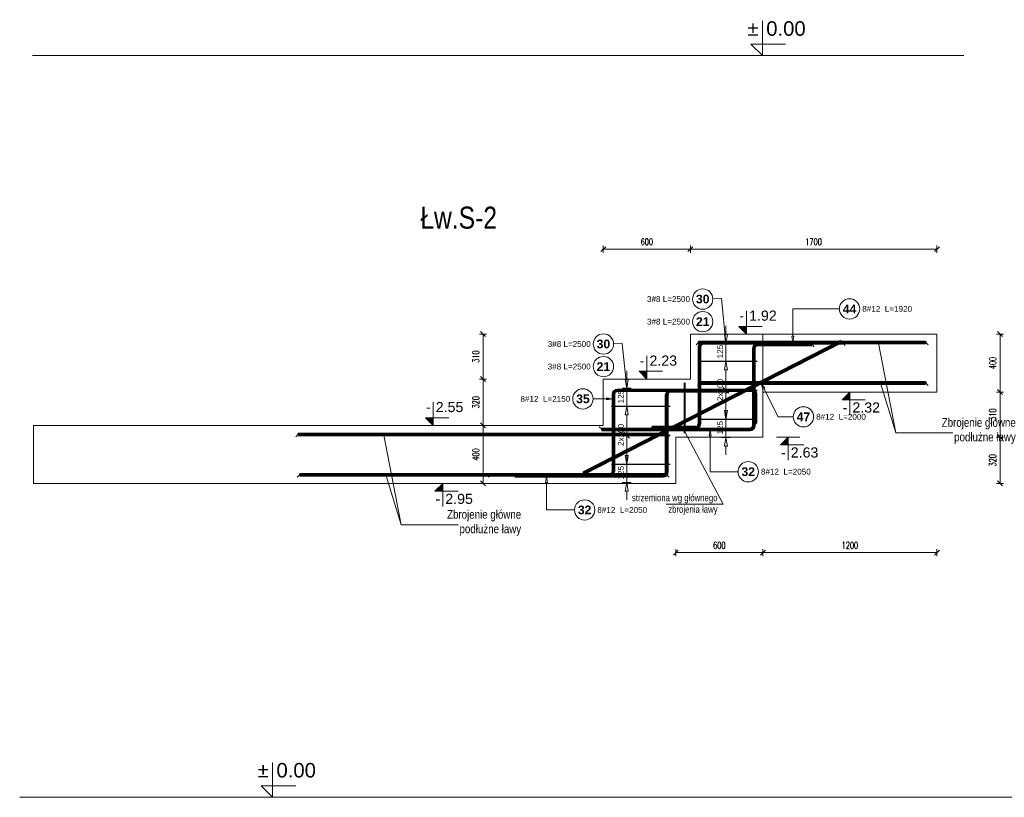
# Model space of a CAD drawing. Extents: x 40861 to 114399, y -71497 to -5875.
# Tile 20 of 45: x 71764 to 78554, y -32763 to -27402. Entities that reach past the tile are written whole.
import ezdxf
from ezdxf.enums import TextEntityAlignment as Align

# ---------------------------------------------------------------- set-up
doc = ezdxf.new("R2010")
doc.units = 0
doc.header["$LTSCALE"] = 10
doc.header["$MEASUREMENT"] = 0
doc.linetypes.add('HIDDEN', pattern=[0.375, 0.25, -0.125])
for name, color, linetype in [('AutoCAD_Structural_Detailing_symbole graficzne', 7, 'Continuous'), ('RCAD_kształt pręta', 7, 'Continuous'), ('RCAD_opis kształtu pręta', 7, 'Continuous'), ('RCAD_opis rozkładu', 7, 'Continuous'), ('RCAD_rozkład pręta', 7, 'Continuous'), ('RCAD_symbole graficzne', 7, 'Continuous')]:
    doc.layers.add(name, color=color, linetype=linetype)
for name, color, linetype, lineweight in [('P-Opis', 1, 'Continuous', 18), ('P-Opis fundamenty', 193, 'Continuous', 9), ('P-Przerywana', 13, 'HIDDEN', 9), ('P-Wymiar', 254, 'Continuous', 9)]:
    doc.layers.add(name, color=color, linetype=linetype, lineweight=lineweight)
doc.styles.add('_Fd Opis', font='arial.ttf', dxfattribs={"width": 0.8})
doc.styles.add('ROMANS', font='romans.shx', dxfattribs={"width": 0.7})
doc.styles.add('style1', font='arial.ttf')
doc.styles.add('style3', font='arialbd.ttf')
doc.dimstyles.new('A25', dxfattribs={"dimscale": 27, "dimtxt": 1.75, "dimasz": 0.05, "dimexe": 0, "dimexo": 0, "dimgap": 1, "dimtad": 1, "dimdec": 4, "dimrnd": 1, "dimdsep": 46, "dimtxsty": 'ROMANS', "dimblk": '[[[[[[[[', "dimcen": 2, "dimdle": 2, "dimse1": 1, "dimse2": 1, "dimclrd": 256, "dimclrt": 1, "dimadec": 0, "dimazin": 0, "dimtfac": 1, "dimtdec": 4, "dimtix": 1, "dimtmove": 2, "dimatfit": 3, "dimldrblk": '[[[[[[[[', "dimfxl": 0, "dimtvp": 0.6, "dimtolj": 1, "dimlwd": -1, "dimarcsym": 0})

# ---------------------------------------------------------------- blocks, each defined once
blk = doc.blocks.new('[[[[[[[[')
at = {"layer": 'P-Wymiar'}
for p, q in [((-12.7, -12.7), (12.7, 12.7)), ((0, 0), (-4.6, 0)), ((0, 18), (0, -18))]:
    blk.add_line(p, q, dxfattribs=at)
blk = doc.blocks.new('*D611')
at = {"layer": 'Defpoints', "color": 0}
for p in [(76888.6, -29969.3), (78088.6, -29969.3), (76888.6, -31076.2)]:
    blk.add_point(p, dxfattribs=at)
at = {"layer": 'P-Wymiar', "transparency": 16777216}
blk.add_line((78087.2, -31076.2), (76889.9, -31076.2), dxfattribs=at)
at = {"layer": 'P-Wymiar', "transparency": 16777216, "xscale": 1.35, "yscale": 1.35, "zscale": 1.35, "rotation": 180}
blk.add_blockref('[[[[[[[[', (76888.6, -31076.2), dxfattribs=at)
at = {"layer": 'P-Wymiar', "transparency": 16777216, "xscale": 1.35, "yscale": 1.35, "zscale": 1.35}
blk.add_blockref('[[[[[[[[', (78088.6, -31076.2), dxfattribs=at)
at = {"layer": 'P-Wymiar', "color": 1, "transparency": 16777216, "insert": (77488.6, -31025.6), "char_height": 47.25, "attachment_point": 5, "style": 'ROMANS'}
blk.add_mtext('\\A1;1200', dxfattribs=at)
blk = doc.blocks.new('*D612')
at = {"layer": 'Defpoints', "color": 0}
for p in [(76888.6, -29969.3), (76288.6, -30599.3), (76288.6, -31076.2)]:
    blk.add_point(p, dxfattribs=at)
at = {"layer": 'P-Wymiar', "transparency": 16777216}
blk.add_line((76887.2, -31076.2), (76289.9, -31076.2), dxfattribs=at)
at = {"layer": 'P-Wymiar', "transparency": 16777216, "xscale": 1.35, "yscale": 1.35, "zscale": 1.35, "rotation": 180}
blk.add_blockref('[[[[[[[[', (76288.6, -31076.2), dxfattribs=at)
at = {"layer": 'P-Wymiar', "transparency": 16777216, "xscale": 1.35, "yscale": 1.35, "zscale": 1.35}
blk.add_blockref('[[[[[[[[', (76888.6, -31076.2), dxfattribs=at)
at = {"layer": 'P-Wymiar', "color": 1, "transparency": 16777216, "insert": (76588.6, -31025.6), "char_height": 47.25, "attachment_point": 5, "style": 'ROMANS'}
blk.add_mtext('\\A1;600', dxfattribs=at)
blk = doc.blocks.new('*D613')
at = {"layer": 'Defpoints', "color": 0}
for p in [(76388.6, -28983.8), (76388.6, -29407.1), (75788.6, -30037.1)]:
    blk.add_point(p, dxfattribs=at)
at = {"layer": 'P-Wymiar', "transparency": 16777216}
blk.add_line((75789.9, -28983.8), (76387.2, -28983.8), dxfattribs=at)
at = {"layer": 'P-Wymiar', "transparency": 16777216, "xscale": 1.35, "yscale": 1.35, "zscale": 1.35, "rotation": 180}
blk.add_blockref('[[[[[[[[', (75788.6, -28983.8), dxfattribs=at)
at = {"layer": 'P-Wymiar', "transparency": 16777216, "xscale": 1.35, "yscale": 1.35, "zscale": 1.35}
blk.add_blockref('[[[[[[[[', (76388.6, -28983.8), dxfattribs=at)
at = {"layer": 'P-Wymiar', "color": 1, "transparency": 16777216, "insert": (76088.6, -28933.2), "char_height": 47.25, "attachment_point": 5, "style": 'ROMANS'}
blk.add_mtext('\\A1;600', dxfattribs=at)
blk = doc.blocks.new('*D614')
at = {"layer": 'Defpoints', "color": 0}
for p in [(78088.6, -28983.8), (76388.6, -29407.1), (78088.6, -29407.1)]:
    blk.add_point(p, dxfattribs=at)
at = {"layer": 'P-Wymiar', "transparency": 16777216}
blk.add_line((76389.9, -28983.8), (78087.2, -28983.8), dxfattribs=at)
at = {"layer": 'P-Wymiar', "transparency": 16777216, "xscale": 1.35, "yscale": 1.35, "zscale": 1.35, "rotation": 180}
blk.add_blockref('[[[[[[[[', (76388.6, -28983.8), dxfattribs=at)
at = {"layer": 'P-Wymiar', "transparency": 16777216, "xscale": 1.35, "yscale": 1.35, "zscale": 1.35}
blk.add_blockref('[[[[[[[[', (78088.6, -28983.8), dxfattribs=at)
at = {"layer": 'P-Wymiar', "color": 1, "transparency": 16777216, "insert": (77238.6, -28933.2), "char_height": 47.25, "attachment_point": 5, "style": 'ROMANS'}
blk.add_mtext('\\A1;1700', dxfattribs=at)
blk = doc.blocks.new('*D615')
at = {"layer": 'Defpoints', "color": 0}
for p in [(78253.8, -29569.3), (78253.8, -29969.3), (78524, -29969.3)]:
    blk.add_point(p, dxfattribs=at)
at = {"layer": 'P-Wymiar', "transparency": 16777216}
blk.add_line((78524, -29570.7), (78524, -29968), dxfattribs=at)
at = {"layer": 'P-Wymiar', "transparency": 16777216, "xscale": 1.35, "yscale": 1.35, "zscale": 1.35}
for p, rotation in [((78524, -29569.3), 90), ((78524, -29969.3), 270)]:
    blk.add_blockref('[[[[[[[[', p, dxfattribs=dict(at, rotation=rotation))
at = {"layer": 'P-Wymiar', "color": 1, "transparency": 16777216, "insert": (78473.4, -29769.3), "char_height": 47.25, "attachment_point": 5, "rotation": 90, "style": 'ROMANS'}
blk.add_mtext('\\A1;400', dxfattribs=at)
blk = doc.blocks.new('*D616')
at = {"layer": 'Defpoints', "color": 0}
for p in [(78253.8, -29969.3), (77053.8, -30279.3), (78524, -30279.3)]:
    blk.add_point(p, dxfattribs=at)
at = {"layer": 'P-Wymiar', "transparency": 16777216}
blk.add_line((78524, -29970.7), (78524, -30278), dxfattribs=at)
at = {"layer": 'P-Wymiar', "transparency": 16777216, "xscale": 1.35, "yscale": 1.35, "zscale": 1.35}
for p, rotation in [((78524, -29969.3), 90), ((78524, -30279.3), 270)]:
    blk.add_blockref('[[[[[[[[', p, dxfattribs=dict(at, rotation=rotation))
at = {"layer": 'P-Wymiar', "color": 1, "transparency": 16777216, "insert": (78473.4, -30124.3), "char_height": 47.25, "attachment_point": 5, "rotation": 90, "style": 'ROMANS'}
blk.add_mtext('\\A1;310', dxfattribs=at)
blk = doc.blocks.new('*D617')
at = {"layer": 'Defpoints', "color": 0}
for p in [(77053.8, -30279.3), (76453.8, -30599.3), (78524, -30599.3)]:
    blk.add_point(p, dxfattribs=at)
at = {"layer": 'P-Wymiar', "transparency": 16777216}
blk.add_line((78524, -30280.7), (78524, -30598), dxfattribs=at)
at = {"layer": 'P-Wymiar', "transparency": 16777216, "xscale": 1.35, "yscale": 1.35, "zscale": 1.35}
for p, rotation in [((78524, -30279.3), 90), ((78524, -30599.3), 270)]:
    blk.add_blockref('[[[[[[[[', p, dxfattribs=dict(at, rotation=rotation))
at = {"layer": 'P-Wymiar', "color": 1, "transparency": 16777216, "insert": (78473.4, -30439.3), "char_height": 47.25, "attachment_point": 5, "rotation": 90, "style": 'ROMANS'}
blk.add_mtext('\\A1;320', dxfattribs=at)
blk = doc.blocks.new('*D618')
at = {"layer": 'Defpoints', "color": 0}
for p in [(76052, -29569.3), (74959.9, -29879.3), (76052, -29879.3)]:
    blk.add_point(p, dxfattribs=at)
at = {"layer": 'P-Wymiar', "transparency": 16777216}
blk.add_line((74959.9, -29570.7), (74959.9, -29878), dxfattribs=at)
at = {"layer": 'P-Wymiar', "transparency": 16777216, "xscale": 1.35, "yscale": 1.35, "zscale": 1.35}
for p, rotation in [((74959.9, -29569.3), 90), ((74959.9, -29879.3), 270)]:
    blk.add_blockref('[[[[[[[[', p, dxfattribs=dict(at, rotation=rotation))
at = {"layer": 'P-Wymiar', "color": 1, "transparency": 16777216, "insert": (74909.3, -29724.3), "char_height": 47.25, "attachment_point": 5, "rotation": 90, "style": 'ROMANS'}
blk.add_mtext('\\A1;310', dxfattribs=at)
blk = doc.blocks.new('*D619')
at = {"layer": 'Defpoints', "color": 0}
for p in [(76052, -29879.3), (74959.9, -30199.3), (75452, -30199.3)]:
    blk.add_point(p, dxfattribs=at)
at = {"layer": 'P-Wymiar', "transparency": 16777216}
blk.add_line((74959.9, -29880.7), (74959.9, -30198), dxfattribs=at)
at = {"layer": 'P-Wymiar', "transparency": 16777216, "xscale": 1.35, "yscale": 1.35, "zscale": 1.35}
for p, rotation in [((74959.9, -29879.3), 90), ((74959.9, -30199.3), 270)]:
    blk.add_blockref('[[[[[[[[', p, dxfattribs=dict(at, rotation=rotation))
at = {"layer": 'P-Wymiar', "color": 1, "transparency": 16777216, "insert": (74909.3, -30039.3), "char_height": 47.25, "attachment_point": 5, "rotation": 90, "style": 'ROMANS'}
blk.add_mtext('\\A1;320', dxfattribs=at)
blk = doc.blocks.new('*D620')
at = {"layer": 'Defpoints', "color": 0}
for p in [(75452, -30199.3), (74959.9, -30599.3), (75286.8, -30599.3)]:
    blk.add_point(p, dxfattribs=at)
at = {"layer": 'P-Wymiar', "transparency": 16777216}
blk.add_line((74959.9, -30200.7), (74959.9, -30598), dxfattribs=at)
at = {"layer": 'P-Wymiar', "transparency": 16777216, "xscale": 1.35, "yscale": 1.35, "zscale": 1.35}
for p, rotation in [((74959.9, -30199.3), 90), ((74959.9, -30599.3), 270)]:
    blk.add_blockref('[[[[[[[[', p, dxfattribs=dict(at, rotation=rotation))
at = {"layer": 'P-Wymiar', "color": 1, "transparency": 16777216, "insert": (74909.3, -30399.3), "char_height": 47.25, "attachment_point": 5, "rotation": 90, "style": 'ROMANS'}
blk.add_mtext('\\A1;400', dxfattribs=at)

msp = doc.modelspace()

# ---------------------------------------------------------------- hatches: boundary and pattern name
at = {"layer": 'RCAD_kształt pręta', "lineweight": 40, "true_color": 0x919191}
for points in [[(77426.20782, -29616.03918), (77431.6664, -29626.72581), (75654.94768, -30534.24967), (75649.4891, -30523.56305)], [(76444.92669, -29657.12117), (76456.92669, -29657.12117), (76456.92669, -30189.59976), (76444.92669, -30189.59976)], [(77438.63151, -29624.13077), (77438.64387, -29636.13076), (76476.9061, -29637.12118), (76476.89374, -29625.12118)], [(76832.77523, -30199.80737), (76820.77523, -30199.80737), (76820.77523, -29665.73209), (76832.77523, -29665.73209)], [(76852.77523, -29645.73209), (76852.77523, -29633.73209), (77225.6069, -29633.73209), (77225.6069, -29645.73209)], [(75851.42103, -29984.82141), (75863.42103, -29984.82141), (75863.42103, -30517.30001), (75851.42103, -30517.30001)], [(76813.12587, -29951.86396), (76813.13822, -29963.86396), (75883.40043, -29964.82142), (75883.38807, -29952.82143)], [(76232.77523, -30519.80737), (76220.77523, -30519.80737), (76220.77523, -29985.73209), (76232.77523, -29985.73209)], [(76252.77523, -29965.73209), (76252.77523, -29953.73209), (76625.6069, -29953.73209), (76625.6069, -29965.73209)], [(76845.36477, -30183.83089), (76833.36477, -30183.84324), (76833.15881, -29983.84335), (76845.1588, -29983.83099)], [(76424.92669, -30209.59976), (76424.92669, -30221.59976), (76124.92669, -30221.59976), (76124.92669, -30209.59976)], [(75777.86718, -30231.80737), (75777.86718, -30219.80737), (76800.77523, -30219.80737), (76800.77523, -30231.80737)], [(75177.86718, -30551.80737), (75177.86718, -30539.80737), (76200.77523, -30539.80737), (76200.77523, -30551.80737)], [(75831.42103, -30537.30001), (75831.42103, -30549.30001), (75531.42103, -30549.30001), (75531.42103, -30537.30001)]]:
    msp.add_hatch(color=252, dxfattribs=at).paths.add_polyline_path(points, flags=0)
h = msp.add_hatch(color=252, dxfattribs=at)
edge = h.paths.add_edge_path(flags=0)
edge.add_line((76476.89374, -29625.12118), (76476.9061, -29637.12118))
edge.add_arc((76476.92669, -29657.12117), 20, 90.059004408, 180)
edge.add_line((76456.92669, -29657.12117), (76444.92669, -29657.12117))
edge.add_arc((76476.92669, -29657.12117), 32, 450.059004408, 540, ccw=False)
h = msp.add_hatch(color=252, dxfattribs=at)
edge = h.paths.add_edge_path(flags=0)
edge.add_line((76852.77523, -29633.73209), (76852.77523, -29645.73209))
edge.add_arc((76852.77523, -29665.73209), 20, 89.99999995, 180)
edge.add_line((76832.77523, -29665.73209), (76820.77523, -29665.73209))
edge.add_arc((76852.77523, -29665.73209), 32, 449.99999995, 540, ccw=False)
h = msp.add_hatch(color=252, dxfattribs=at)
edge = h.paths.add_edge_path(flags=0)
edge.add_line((75883.38807, -29952.82143), (75883.40043, -29964.82142))
edge.add_arc((75883.42103, -29984.82141), 20, -269.940995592, -180)
edge.add_line((75863.42103, -29984.82141), (75851.42103, -29984.82141))
edge.add_arc((75883.42103, -29984.82141), 32, 90.059004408, 180, ccw=False)
h = msp.add_hatch(color=252, dxfattribs=at)
edge = h.paths.add_edge_path(flags=0)
edge.add_line((76252.77523, -29953.73209), (76252.77523, -29965.73209))
edge.add_arc((76252.77523, -29985.73209), 20, 89.99999995, 180)
edge.add_line((76232.77523, -29985.73209), (76220.77523, -29985.73209))
edge.add_arc((76252.77523, -29985.73209), 32, 449.99999995, 540, ccw=False)
h = msp.add_hatch(color=252, dxfattribs=at)
edge = h.paths.add_edge_path(flags=0)
edge.add_line((76845.1588, -29983.83099), (76833.15881, -29983.84335))
edge.add_arc((76813.15882, -29983.86395), 20, 0.059004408, 90.059004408)
edge.add_line((76813.13822, -29963.86396), (76813.12587, -29951.86396))
edge.add_arc((76813.15882, -29983.86395), 32, 360.059004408, 450.059004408, ccw=False)
h = msp.add_hatch(color=252, dxfattribs=at)
edge = h.paths.add_edge_path(flags=0)
edge.add_line((76424.92669, -30221.59976), (76424.92669, -30209.59976))
edge.add_arc((76424.92669, -30189.59976), 20, -90, 0)
edge.add_line((76444.92669, -30189.59976), (76456.92669, -30189.59976))
edge.add_arc((76424.92669, -30189.59976), 32, 270, 360, ccw=False)
h = msp.add_hatch(color=252, dxfattribs=at)
edge = h.paths.add_edge_path(flags=0)
edge.add_line((76800.77523, -30231.80737), (76800.77523, -30219.80737))
edge.add_arc((76800.77523, -30199.80737), 20, -90, 0)
edge.add_line((76820.77523, -30199.80737), (76832.77523, -30199.80737))
edge.add_arc((76800.77523, -30199.80737), 32, 270, 360, ccw=False)
h = msp.add_hatch(color=252, dxfattribs=at)
edge = h.paths.add_edge_path(flags=0)
edge.add_line((75831.42103, -30549.30001), (75831.42103, -30537.30001))
edge.add_arc((75831.42103, -30517.30001), 20, -90, 0)
edge.add_line((75851.42103, -30517.30001), (75863.42103, -30517.30001))
edge.add_arc((75831.42103, -30517.30001), 32, 270, 360, ccw=False)
h = msp.add_hatch(color=252, dxfattribs=at)
edge = h.paths.add_edge_path(flags=0)
edge.add_line((76200.77523, -30551.80737), (76200.77523, -30539.80737))
edge.add_arc((76200.77523, -30519.80737), 20, -90, 0)
edge.add_line((76220.77523, -30519.80737), (76232.77523, -30519.80737))
edge.add_arc((76200.77523, -30519.80737), 32, 270, 360, ccw=False)
at = {"layer": 'RCAD_symbole graficzne', "lineweight": 40}
for points in [[(76722.75334, -29515.96667), (76776.08668, -29569.30001), (76776.08668, -29515.96667)], [(76035.6033, -29825.96667), (76088.93663, -29879.30001), (76088.93663, -29825.96667)], [(77435.25374, -30022.63334), (77488.58708, -29969.30001), (77488.58708, -30022.63334)], [(74562.22125, -30145.96667), (74615.55458, -30199.30001), (74615.55458, -30145.96667)], [(77010.13092, -30332.63334), (77063.46425, -30279.30001), (77063.46425, -30332.63334)], [(74627.82042, -30652.63334), (74681.15375, -30599.30001), (74681.15375, -30652.63334)]]:
    msp.add_hatch(color=1, dxfattribs=at).paths.add_polyline_path(points, flags=0)

# ---------------------------------------------------------------- linework, layer by layer
at = {"lineweight": 40}
msp.add_lwpolyline([(76349.16824, -29905.41514), (76349.16824, -30251.51575)], dxfattribs=at)
at = {"layer": 'AutoCAD_Structural_Detailing_symbole graficzne', "color": 1, "lineweight": 0}
for p, q in [((76885.27285, -27649.30001), (76885.27285, -27409.30001)), ((76885.27285, -27649.30001), (76885.27285, -27409.30001)), ((77045.27285, -27569.30001), (76805.27285, -27569.30001)), ((76805.27285, -27569.30001), (76885.27285, -27649.30001)), ((77045.27285, -27569.30001), (76805.27285, -27569.30001)), ((76805.27285, -27569.30001), (76885.27285, -27649.30001)), ((77005.27285, -27649.30001), (76765.27285, -27649.30001)), ((77005.27285, -27649.30001), (76765.27285, -27649.30001)), ((73508.25637, -32763.21986), (73508.25637, -32523.21986)), ((73668.25637, -32683.21986), (73428.25637, -32683.21986)), ((73428.25637, -32683.21986), (73508.25637, -32763.21986)), ((73628.25637, -32763.21986), (73388.25637, -32763.21986))]:
    msp.add_line(p, q, dxfattribs=at)
at = {"layer": 'P-Opis', "lineweight": 13}
for points in [[(78198.5852, -30251.36444), (77805.88272, -30251.36444), (77685.95387, -29632.4293), (77805.88272, -30251.36444), (77701.4446, -29914.16575)], [(74787.95984, -30884.93235), (74395.25737, -30884.93235), (74275.32852, -30265.99722), (74395.25737, -30884.93235), (74290.81924, -30547.73367)], [(76221.24117, -30741.19566), (76613.94365, -30741.19566), (76349.16824, -30238.54963)]]:
    msp.add_lwpolyline(points, dxfattribs=at)
at = {"layer": 'P-Opis fundamenty', "color": 1}
msp.add_lwpolyline([(71858.58708, -30199.30001), (71858.58708, -30599.30001), (76288.58708, -30599.30001), (76288.58708, -30279.30001), (76888.58708, -30279.30001), (76888.58708, -29969.30001), (78088.58708, -29969.30001), (78088.58708, -29569.30001)], dxfattribs=at)
at = {"layer": 'P-Opis fundamenty', "color": 2}
for points in [[(71858.58708, -30199.30001), (75788.58708, -30199.30001), (75788.58708, -29879.30001), (76388.58708, -29879.30001), (76388.58708, -29569.30001), (76988.58708, -29569.30001)], [(76988.58708, -29569.30001), (78088.58708, -29569.30001)]]:
    msp.add_lwpolyline(points, dxfattribs=at)
at = {"layer": 'P-Przerywana', "color": 84, "true_color": 0x269900}
for points in [[(71851.80482, -27649.30001), (78274.43072, -27649.30001)], [(81232.89785, -32763.21986), (71764.26088, -32763.21986)]]:
    msp.add_lwpolyline(points, dxfattribs=at)
at = {"layer": 'P-Przerywana'}
msp.add_lwpolyline([(76888.58708, -29569.30001), (78088.58708, -29569.30001), (78088.58708, -29969.30001), (76888.58708, -29969.30001)], close=True, dxfattribs=at)
at = {"layer": 'RCAD_kształt pręta', "color": 4, "lineweight": 40}
for p, q in [((77426.20782, -29616.03918), (75649.4891, -30523.56305)), ((77431.6664, -29626.72581), (75654.94768, -30534.24967)), ((76444.92669, -29657.12117), (76444.92669, -30189.59976)), ((76445.7825, -29620.4293), (78010.8349, -29620.4293)), ((76445.7825, -29620.4293), (76445.7825, -29632.4293)), ((76445.7825, -29632.4293), (78010.8349, -29632.4293)), ((76456.92669, -29657.12117), (76456.92669, -30189.59976)), ((77438.63151, -29624.13077), (76476.89374, -29625.12118)), ((77438.64387, -29636.13076), (76476.9061, -29637.12118)), ((76820.77523, -30199.80737), (76820.77523, -29665.73209)), ((76832.77523, -30199.80737), (76832.77523, -29665.73209)), ((76852.77523, -29633.73209), (77225.6069, -29633.73209)), ((76852.77523, -29645.73209), (77225.6069, -29645.73209)), ((77225.6069, -29633.73209), (77225.6069, -29645.73209)), ((77431.6664, -29626.72581), (77426.20782, -29616.03918)), ((77438.64387, -29636.13076), (77438.63151, -29624.13077)), ((78010.8349, -29620.4293), (78010.8349, -29632.4293)), ((76455.80146, -29899.48218), (78010.8349, -29899.48218)), ((76455.80146, -29899.48218), (76455.80146, -29911.48218)), ((76455.80146, -29911.48218), (78010.8349, -29911.48218)), ((78010.8349, -29899.48218), (78010.8349, -29911.48218)), ((75851.42103, -29984.82141), (75851.42103, -30517.30001)), ((75863.42103, -29984.82141), (75863.42103, -30517.30001)), ((76813.12587, -29951.86396), (75883.38807, -29952.82143)), ((76813.13822, -29963.86396), (75883.40043, -29964.82142)), ((76220.77523, -30519.80737), (76220.77523, -29985.73209)), ((76232.77523, -30519.80737), (76232.77523, -29985.73209)), ((76252.77523, -29953.73209), (76625.6069, -29953.73209)), ((76252.77523, -29965.73209), (76625.6069, -29965.73209)), ((76625.6069, -29953.73209), (76625.6069, -29965.73209)), ((76833.36477, -30183.84324), (76833.15881, -29983.84335)), ((76845.36477, -30183.83089), (76845.1588, -29983.83099)), ((76424.92669, -30209.59976), (76124.92669, -30209.59976)), ((76124.92669, -30221.59976), (76124.92669, -30209.59976)), ((76833.36477, -30183.84324), (76845.36477, -30183.83089)), ((73685.31113, -30253.99722), (76224.87961, -30253.99722)), ((73685.31113, -30253.99722), (73685.31113, -30265.99722)), ((73685.31113, -30265.99722), (76224.87961, -30265.99722)), ((75777.86718, -30219.80737), (76800.77523, -30219.80737)), ((75777.86718, -30219.80737), (75777.86718, -30231.80737)), ((75777.86718, -30231.80737), (76800.77523, -30231.80737)), ((76424.92669, -30221.59976), (76124.92669, -30221.59976)), ((76224.87961, -30253.99722), (76224.87961, -30265.99722)), ((73695.3301, -30533.0501), (76224.87961, -30533.0501)), ((73695.3301, -30533.0501), (73695.3301, -30545.0501)), ((73695.3301, -30545.0501), (76224.87961, -30545.0501)), ((75013.97354, -30533.0501), (76224.87961, -30533.0501)), ((75013.97354, -30533.0501), (75013.97354, -30545.0501)), ((75013.97354, -30533.0501), (76224.87961, -30533.0501)), ((75013.97354, -30533.0501), (75013.97354, -30545.0501)), ((75013.97354, -30545.0501), (76224.87961, -30545.0501)), ((75013.97354, -30545.0501), (76224.87961, -30545.0501)), ((75177.86718, -30539.80737), (76200.77523, -30539.80737)), ((75177.86718, -30539.80737), (75177.86718, -30551.80737)), ((75831.42103, -30537.30001), (75531.42103, -30537.30001)), ((75531.42103, -30549.30001), (75531.42103, -30537.30001)), ((75831.42103, -30549.30001), (75531.42103, -30549.30001)), ((75654.94768, -30534.24967), (75649.4891, -30523.56305)), ((76224.87961, -30533.0501), (76224.87961, -30545.0501)), ((76224.87961, -30533.0501), (76224.87961, -30545.0501)), ((76224.87961, -30533.0501), (76224.87961, -30545.0501)), ((75177.86718, -30551.80737), (76200.77523, -30551.80737))]:
    msp.add_line(p, q, dxfattribs=at)
at = {"layer": 'RCAD_kształt pręta', "color": 2, "lineweight": 5}
for p, q in [((76445.7825, -29626.4293), (76428.2825, -29643.9293)), ((77225.6069, -29639.73209), (77243.1069, -29657.23209)), ((77428.93711, -29621.3825), (77452.4822, -29629.00672)), ((77438.63769, -29630.13076), (77456.15571, -29647.61273)), ((78010.8349, -29626.4293), (78028.3349, -29643.9293)), ((76455.80146, -29905.48218), (76438.30146, -29922.98218)), ((78010.8349, -29905.48218), (78028.3349, -29922.98218)), ((76625.6069, -29959.73209), (76643.1069, -29977.23209)), ((75777.86718, -30225.80737), (75760.36718, -30208.30737)), ((73685.31113, -30259.99722), (73667.81113, -30277.49722)), ((76224.87961, -30259.99722), (76242.37961, -30277.49722)), ((73695.3301, -30539.0501), (73677.8301, -30556.5501)), ((75013.97354, -30539.0501), (74996.47354, -30556.5501)), ((75013.97354, -30539.0501), (74996.47354, -30556.5501)), ((75177.86718, -30545.80737), (75160.36718, -30528.30737)), ((75652.21839, -30528.90636), (75644.59416, -30552.45145)), ((76224.87961, -30539.0501), (76242.37961, -30556.5501)), ((76224.87961, -30539.0501), (76242.37961, -30556.5501)), ((76224.87961, -30539.0501), (76242.37961, -30556.5501))]:
    msp.add_line(p, q, dxfattribs=at)
at = {"layer": 'RCAD_kształt pręta', "color": 4, "lineweight": 40}
for centre, radius, start, end in [((76476.92669, -29657.12117), 32, 90.059004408, 180), ((76476.92669, -29657.12117), 20, 90.059004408, 180), ((76852.77523, -29665.73209), 32, 89.99999995, 180), ((76852.77523, -29665.73209), 20, 89.99999995, 180), ((75883.42103, -29984.82141), 32, 90.059004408, 180), ((75883.42103, -29984.82141), 20, 90.059004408, 180), ((76252.77523, -29985.73209), 32, 89.99999995, 180), ((76252.77523, -29985.73209), 20, 89.99999995, 180), ((76813.15882, -29983.86395), 32, 0.059004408, 90.059004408), ((76813.15882, -29983.86395), 20, 0.059004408, 90.059004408), ((76424.92669, -30189.59976), 20, 270, 360), ((76424.92669, -30189.59976), 32, 270, 0), ((76800.77523, -30199.80737), 20, 270, 360), ((76800.77523, -30199.80737), 32, 270, 0), ((75831.42103, -30517.30001), 20, 270, 0), ((75831.42103, -30517.30001), 32, 270, 0), ((76200.77523, -30519.80737), 20, 270, 360), ((76200.77523, -30519.80737), 32, 270, 0)]:
    msp.add_arc(centre, radius, start, end, dxfattribs=at)
at = {"layer": 'RCAD_opis kształtu pręta', "color": 8, "lineweight": 0}
for p, q in [((77095.3934, -29395.95414), (77095.58755, -29584.48402)), ((77095.3934, -29395.95414), (77416.64731, -29395.95414)), ((77102.25421, -29584.47715), (77088.92089, -29584.49088)), ((77095.62874, -29624.484), (77088.92089, -29584.49088)), ((77102.25421, -29584.47715), (77095.62874, -29624.484)), ((76889.44645, -29948.60038), (76877.18819, -29909.94577)), ((76877.18819, -29909.94577), (76901.32048, -29942.53529)), ((76889.44645, -29948.60038), (76901.32048, -29942.53529)), ((76994.60779, -30139.82577), (76895.38347, -29945.56784)), ((75828.17283, -30016.25028), (75717.94299, -30016.25028)), ((75811.42103, -30009.58362), (75851.42103, -30016.25028)), ((75811.42103, -30009.58362), (75811.42103, -30022.91695)), ((75851.42103, -30016.25028), (75811.42103, -30022.91695)), ((75828.17283, -30016.25028), (75811.42103, -30016.25028)), ((76994.60779, -30139.82577), (77098.31354, -30139.82577)), ((76517.81809, -30271.80737), (76524.48475, -30231.80737)), ((76517.81809, -30271.80737), (76531.15142, -30271.80737)), ((76524.48475, -30231.80737), (76531.15142, -30271.80737)), ((76524.48475, -30518.45346), (76524.48475, -30271.80737)), ((76524.48475, -30518.45346), (76718.04517, -30518.45346)), ((75389.60004, -30591.80737), (75396.26671, -30551.80737)), ((75389.60004, -30591.80737), (75402.93337, -30591.80737)), ((75396.26671, -30551.80737), (75402.93337, -30591.80737)), ((75396.26671, -30782.12937), (75396.26671, -30591.80737)), ((75396.26671, -30782.12937), (75589.82712, -30782.12937))]:
    msp.add_line(p, q, dxfattribs=at)
for centre in [(77486.64731, -29395.95414), (75647.94299, -30016.25028), (77168.31354, -30139.82577), (76788.04517, -30518.45346), (75659.82712, -30782.12937)]:
    msp.add_circle(centre, 70, dxfattribs=at)
at = {"layer": 'RCAD_opis rozkładu', "color": 8, "lineweight": 0}
for p, q in [((76604.44496, -29324.40378), (76543.86444, -29326.01709)), ((76604.44496, -29324.40378), (76634.41707, -29631.77955)), ((76634.41707, -29511.77955), (76634.41707, -29571.77955)), ((76634.41707, -29631.77955), (76624.41707, -29571.77955)), ((76644.41707, -29571.77955), (76624.41707, -29571.77955)), ((76644.41707, -29571.77955), (76634.41707, -29631.77955)), ((75919.66896, -29634.40378), (75859.08844, -29636.01709)), ((75919.66896, -29634.40378), (75949.64107, -29941.77955)), ((76664.41707, -29631.77955), (76604.41707, -29631.77955)), ((76634.41707, -29756.77955), (76634.41707, -29631.77955)), ((76664.41707, -29756.77955), (76604.41707, -29756.77955)), ((76624.41707, -29816.77955), (76634.41707, -29756.77955)), ((76634.41707, -29756.77955), (76644.41707, -29816.77955)), ((75949.64107, -29821.77955), (75949.64107, -29881.77955)), ((76624.41707, -29816.77955), (76644.41707, -29816.77955)), ((76634.41707, -29956.77955), (76634.41707, -29816.77955)), ((75949.64107, -29941.77955), (75939.64107, -29881.77955)), ((75959.64107, -29881.77955), (75939.64107, -29881.77955)), ((75959.64107, -29881.77955), (75949.64107, -29941.77955)), ((76654.41707, -29976.77955), (76614.41707, -29936.77955)), ((75979.64107, -29941.77955), (75919.64107, -29941.77955)), ((75949.64107, -30066.77955), (75949.64107, -29941.77955)), ((76654.41707, -29956.77955), (76614.41707, -29956.77955)), ((76634.41707, -30156.77955), (76634.41707, -29956.77955)), ((76634.41707, -29956.77955), (76634.41707, -30096.77955)), ((75979.64107, -30066.77955), (75919.64107, -30066.77955)), ((75939.64107, -30126.77955), (75949.64107, -30066.77955)), ((75949.64107, -30066.77955), (75959.64107, -30126.77955)), ((75939.64107, -30126.77955), (75959.64107, -30126.77955)), ((75949.64107, -30266.77955), (75949.64107, -30126.77955)), ((76634.41707, -30156.77955), (76624.41707, -30096.77955)), ((76644.41707, -30096.77955), (76624.41707, -30096.77955)), ((76644.41707, -30096.77955), (76634.41707, -30156.77955)), ((76664.41707, -30156.77955), (76604.41707, -30156.77955)), ((76634.41707, -30156.77955), (76634.41707, -30281.77955)), ((75969.64107, -30286.77955), (75929.64107, -30246.77955)), ((75969.64107, -30266.77955), (75929.64107, -30266.77955)), ((75949.64107, -30466.77955), (75949.64107, -30266.77955)), ((75949.64107, -30266.77955), (75949.64107, -30406.77955)), ((76664.41707, -30281.77955), (76604.41707, -30281.77955)), ((76624.41707, -30341.77955), (76634.41707, -30281.77955)), ((76624.41707, -30341.77955), (76644.41707, -30341.77955)), ((76634.41707, -30281.77955), (76644.41707, -30341.77955)), ((76634.41707, -30401.77955), (76634.41707, -30341.77955)), ((75949.64107, -30466.77955), (75939.64107, -30406.77955)), ((75959.64107, -30406.77955), (75939.64107, -30406.77955)), ((75959.64107, -30406.77955), (75949.64107, -30466.77955)), ((75979.64107, -30466.77955), (75919.64107, -30466.77955)), ((75949.64107, -30466.77955), (75949.64107, -30591.77955)), ((75979.64107, -30591.77955), (75919.64107, -30591.77955)), ((75939.64107, -30651.77955), (75949.64107, -30591.77955)), ((75949.64107, -30591.77955), (75959.64107, -30651.77955)), ((75939.64107, -30651.77955), (75959.64107, -30651.77955)), ((75949.64107, -30711.77955), (75949.64107, -30651.77955))]:
    msp.add_line(p, q, dxfattribs=at)
for centre in [(76473.88925, -29327.8806), (76473.88925, -29483.66624), (75789.11325, -29637.8806), (75789.11325, -29793.66624)]:
    msp.add_circle(centre, 70, dxfattribs=at)
at = {"layer": 'RCAD_rozkład pręta', "color": 7, "linetype": 'ByBlock', "lineweight": 30}
for p, q in [((76445.59558, -29756.77955), (76850.13889, -29756.77955)), ((76445.59558, -29956.77955), (76850.13889, -29956.77955)), ((75845.59558, -30066.77955), (76250.13889, -30066.77955)), ((76445.59558, -30156.77955), (76850.13889, -30156.77955)), ((75845.59558, -30266.77955), (76250.13889, -30266.77955)), ((75845.59558, -30466.77955), (76250.13889, -30466.77955))]:
    msp.add_line(p, q, dxfattribs=at)
at = {"layer": 'RCAD_symbole graficzne', "color": 1, "lineweight": 0}
for p, q in [((76776.08668, -29569.30001), (76776.08668, -29409.30001)), ((76882.75334, -29515.96667), (76722.75334, -29515.96667)), ((76722.75334, -29515.96667), (76776.08668, -29569.30001)), ((76856.08668, -29569.30001), (76696.08668, -29569.30001)), ((76088.93663, -29879.30001), (76088.93663, -29719.30001)), ((76195.6033, -29825.96667), (76035.6033, -29825.96667)), ((76035.6033, -29825.96667), (76088.93663, -29879.30001)), ((76168.93663, -29879.30001), (76008.93663, -29879.30001)), ((77568.58708, -29969.30001), (77408.58708, -29969.30001)), ((77435.25374, -30022.63334), (77488.58708, -29969.30001)), ((77488.58708, -29969.30001), (77488.58708, -30129.30001)), ((74615.55458, -30199.30001), (74615.55458, -30039.30001)), ((77595.25374, -30022.63334), (77435.25374, -30022.63334)), ((74695.55458, -30199.30001), (74535.55458, -30199.30001)), ((74722.22125, -30145.96667), (74562.22125, -30145.96667)), ((74562.22125, -30145.96667), (74615.55458, -30199.30001)), ((77143.46425, -30279.30001), (76983.46425, -30279.30001)), ((77010.13092, -30332.63334), (77063.46425, -30279.30001)), ((77063.46425, -30279.30001), (77063.46425, -30439.30001)), ((77170.13092, -30332.63334), (77010.13092, -30332.63334)), ((74761.15375, -30599.30001), (74601.15375, -30599.30001)), ((74627.82042, -30652.63334), (74681.15375, -30599.30001)), ((74681.15375, -30599.30001), (74681.15375, -30759.30001)), ((74787.82042, -30652.63334), (74627.82042, -30652.63334))]:
    msp.add_line(p, q, dxfattribs=at)

# ---------------------------------------------------------------- texts
at = {"layer": 'AutoCAD_Structural_Detailing_symbole graficzne', "color": 2, "style": 'style1'}
for p in [(76858.60619, -27542.63334), (76858.60619, -27542.63334), (73481.5897, -32656.55319)]:
    msp.add_text('±', height=100, dxfattribs=at).set_placement(p, align=Align.BOTTOM_RIGHT)
for p in [(76911.93952, -27542.63334), (76911.93952, -27542.63334), (73534.92304, -32656.55319)]:
    msp.add_text('0.00 ', height=100, dxfattribs=at).set_placement(p, align=Align.BOTTOM_LEFT)
at = {"layer": 'P-Opis fundamenty', "color": 214, "true_color": 0xa31f9e, "insert": (75055.63407, -28767.7489), "char_height": 152.1, "attachment_point": 6, "style": '_Fd Opis'}
msp.add_mtext('Łw.S-2', dxfattribs=at)
at = {"layer": 'P-Opis fundamenty', "attachment_point": 6, "style": '_Fd Opis'}
for s, insert, char_height, width in [('Zbrojenie główne podłużne ławy', (78632.59484, -30237.8546), 60, 771.5935951), ('strzemiona wg głównego zbrojenia ławy', (76576.19917, -30744.9566), 48, 617.2748761), ('Zbrojenie główne podłużne ławy', (75221.96948, -30871.42251), 60, 771.5935951)]:
    msp.add_mtext(s, dxfattribs=dict(at, insert=insert, char_height=char_height, width=width))
at = {"layer": 'RCAD_opis kształtu pręta', "color": 1, "lineweight": 40, "attachment_point": 5}
for s, insert, char_height, style in [('44', (77486.64731, -29395.95414), 60, 'style3'), ('8#12  L=1920', (77745.86968, -29395.95414), 40, 'style1'), ('8#12  L=2150', (75388.72061, -30016.25028), 40, 'style1'), ('35', (75647.94299, -30016.25028), 60, 'style3'), ('47', (77168.31354, -30139.82577), 60, 'style3'), ('8#12  L=2000', (77427.53591, -30139.82577), 40, 'style1'), ('32', (76788.04517, -30518.45346), 60, 'style3'), ('8#12  L=2050', (77047.26754, -30518.45346), 40, 'style1'), ('32', (75659.82712, -30782.12937), 60, 'style3'), ('8#12  L=2050', (75919.0495, -30782.12937), 40, 'style1')]:
    msp.add_mtext(s, dxfattribs=dict(at, insert=insert, char_height=char_height, style=style))
at = {"layer": 'RCAD_opis rozkładu', "color": 2, "lineweight": 40, "char_height": 40, "attachment_point": 5, "style": 'style1'}
for insert in [(76238.00931, -29327.8806), (76238.00931, -29483.66624), (75553.23331, -29637.8806), (75553.23331, -29793.66624)]:
    msp.add_mtext('3#8 L=2500', dxfattribs=dict(at, insert=insert))
at = {"layer": 'RCAD_opis rozkładu', "color": 1, "lineweight": 40, "char_height": 60, "attachment_point": 5, "style": 'style3'}
for s, insert in [('30', (76473.88925, -29327.8806)), ('21', (76473.88925, -29483.66624)), ('30', (75789.11325, -29637.8806)), ('21', (75789.11325, -29793.66624))]:
    msp.add_mtext(s, dxfattribs=dict(at, insert=insert))
at = {"layer": 'RCAD_opis rozkładu', "color": 2, "lineweight": 40, "char_height": 40, "attachment_point": 7, "rotation": 90, "style": 'style1'}
for s, insert in [('125', (76614.83999, -29736.73521)), ('2x200', (76614.83999, -30030.74953)), ('125', (75930.06399, -30046.73521)), ('2x200', (75930.06399, -30340.74953)), ('125', (76614.83999, -30261.73521)), ('125', (75930.06399, -30571.73521))]:
    msp.add_mtext(s, dxfattribs=dict(at, insert=insert))
at = {"layer": 'RCAD_symbole graficzne', "color": 2, "lineweight": 40, "style": 'style1'}
for p in [(76758.3089, -29498.18889), (76071.15885, -29808.1889), (74597.7768, -30128.18889)]:
    msp.add_text('-', height=70, dxfattribs=at).set_placement(p, align=Align.BOTTOM_RIGHT)
for s, p in [('1.92 ', (76793.86446, -29498.18889)), ('2.23 ', (76106.71441, -29808.1889)), ('2.55 ', (74633.33236, -30128.18889))]:
    msp.add_text(s, height=70, dxfattribs=at).set_placement(p, align=Align.BOTTOM_LEFT)
for s, p in [('2.32 ', (77506.36485, -30040.41112)), ('2.63 ', (77081.24203, -30350.41112)), ('2.95 ', (74698.93153, -30670.41112))]:
    msp.add_text(s, height=70, dxfattribs=at).set_placement(p, align=Align.TOP_LEFT)
for p in [(77470.8093, -30040.41112), (77045.68648, -30350.41112), (74663.37597, -30670.41112)]:
    msp.add_text('-', height=70, dxfattribs=at).set_placement(p, align=Align.TOP_RIGHT)

# ---------------------------------------------------------------- dimensions: what is measured, and where the dimension line sits
at = {"layer": 'P-Wymiar'}
for base, p1, p2, picture, middle in [((76388.58708, -28983.78103), (75788.58708, -30037.11145), (76388.58708, -29407.11145), '*D613', (76088.58708, -28933.15603)), ((78088.58708, -28983.78103), (76388.58708, -29407.11145), (78088.58708, -29407.11145), '*D614', (77238.58708, -28933.15603)), ((76288.58708, -31076.2447), (76888.58708, -29969.30001), (76288.58708, -30599.30001), '*D612', (76588.58708, -31025.6197)), ((76888.58708, -31076.2447), (78088.58708, -29969.30001), (76888.58708, -29969.30001), '*D611', (77488.58708, -31025.6197))]:
    dim = msp.add_linear_dim(base=base, p1=p1, p2=p2, dimstyle='A25', dxfattribs=at)
    dim.commit()
    dim.dimension.update_dxf_attribs({"geometry": picture, "text_midpoint": middle})
for base, p1, p2, picture, middle in [((74959.93789, -29879.30001), (76052.03571, -29569.30001), (76052.03571, -29879.30001), '*D618', (74909.31289, -29724.30001)), ((78524.03638, -29969.30001), (78253.75166, -29569.30001), (78253.75166, -29969.30001), '*D615', (78473.41138, -29769.30001)), ((74959.93789, -30199.30001), (76052.03571, -29879.30001), (75452.03571, -30199.30001), '*D619', (74909.31289, -30039.30001)), ((78524.03638, -30279.30001), (78253.75166, -29969.30001), (77053.75166, -30279.30001), '*D616', (78473.41138, -30124.30001)), ((74959.93789, -30599.30001), (75452.03571, -30199.30001), (75286.75153, -30599.30001), '*D620', (74909.31289, -30399.30001)), ((78524.03638, -30599.30001), (77053.75166, -30279.30001), (76453.75166, -30599.30001), '*D617', (78473.41138, -30439.30001))]:
    dim = msp.add_linear_dim(base=base, p1=p1, p2=p2, angle=90, dimstyle='A25', dxfattribs=at)
    dim.commit()
    dim.dimension.update_dxf_attribs({"geometry": picture, "text_midpoint": middle})

doc.saveas('drawing.dxf')
